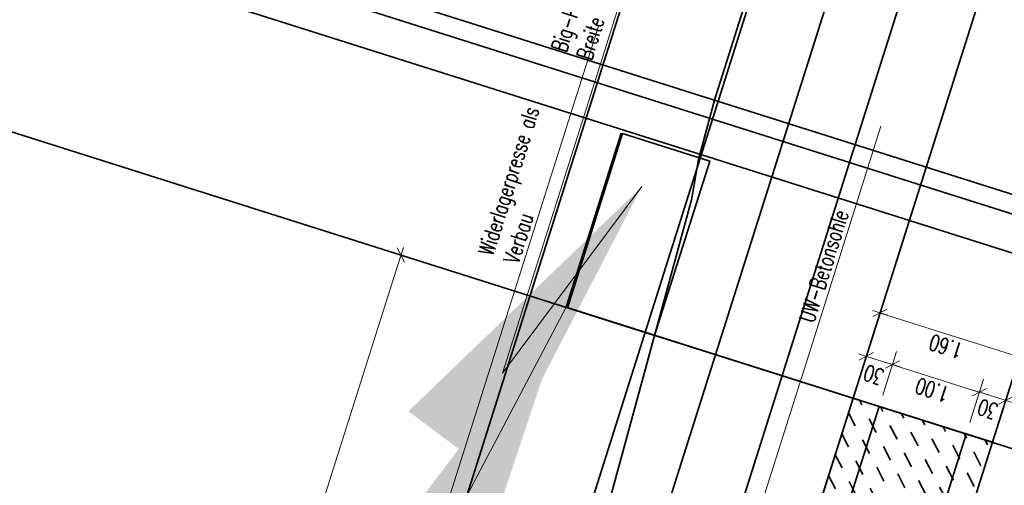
# Model space of a CAD drawing. Header units: metres. Extents: x -11 to 3521450, y 0 to 5943726.
# Tile 86 of 97: x 3521396 to 3521406, y 5943358 to 5943363. Entities that reach past the tile are written whole.
import ezdxf

# ---------------------------------------------------------------- set-up
doc = ezdxf.new("R2010")
doc.units = ezdxf.units.M
doc.header["$PDMODE"] = 35
doc.header["$PDSIZE"] = 0.1
for name, pattern in [('AUSGEZOGEN', [2, 1, 1]), ('Strichpunkt', [25.4, 12.7, -6.35, 0, -6.35]), ('Verdeckt2', [4.7625, 3.175, -1.5875])]:
    doc.linetypes.add(name, pattern=pattern)
doc.layers.add('IBJ_Bestand', color=7, linetype='Continuous', true_color=0x898989)
doc.layers.add('IBJ_Rückbau', color=40, linetype='Continuous', true_color=0xffbf00)
doc.layers.add('IBJ_Hilfslinien', color=210, linetype='Continuous', plot=False)
doc.layers.add('IBJ_Sonstiges', color=10, linetype='Continuous')
doc.layers.add('T__VERM', color=3, linetype='Continuous')
doc.styles.get("Standard").update_dxf_attribs({"font": 'simplex.shx', "width": 0.7})
doc.dimstyles.new('SOFI35$0', dxfattribs={"dimtxt": 3.5, "dimasz": 0.35, "dimexe": 0.18, "dimexo": 0.0625, "dimgap": 0.945, "dimtad": 1, "dimdec": 3, "dimrnd": 0.001, "dimzin": 0, "dimdsep": 46, "dimtxsty": 'Standard', "dimblk1": 'SOF_BEMSTR1', "dimblk2": 'SOF_BEMSTR2', "dimsah": 1, "dimcen": 3.5, "dimse1": 1, "dimse2": 1, "dimclrd": 1, "dimclre": 1, "dimclrt": 2, "dimadec": 0, "dimazin": 0, "dimtfac": 1, "dimtdec": 3, "dimtmove": 0, "dimatfit": 3, "dimfxl": 1, "dimtolj": 1, "dimtzin": 0, "dimlwd": 0, "dimlwe": 0, "dimarcsym": 0})
doc.dimstyles.new('SOFI35$7', dxfattribs={"dimscale": 0, "dimtxt": 3.5, "dimasz": 3.5, "dimexe": 0.18, "dimexo": 0.0625, "dimgap": 0.945, "dimtad": 1, "dimdec": 3, "dimrnd": 0.001, "dimzin": 0, "dimdsep": 46, "dimtxsty": 'Standard', "dimblk1": 'SOF_BEMSTR1', "dimblk2": 'SOF_BEMSTR2', "dimcen": 3.5, "dimse1": 1, "dimse2": 1, "dimclrd": 1, "dimclre": 1, "dimclrt": 2, "dimadec": 0, "dimazin": 0, "dimtfac": 1, "dimtdec": 3, "dimtmove": 0, "dimatfit": 0, "dimfxl": 1, "dimtolj": 1, "dimtzin": 0, "dimlwd": 0, "dimlwe": 0, "dimarcsym": 0})

# ---------------------------------------------------------------- blocks, each defined once
blk = doc.blocks.new('SOF_BEMSTR1')
at = {"color": 0, "linetype": 'ByBlock', "lineweight": -2}
for p, q in [((0, 20), (0, -8.5)), ((3.535, 3.535), (-3.535, -3.535)), ((-5, 0), (5, 0))]:
    blk.add_line(p, q, dxfattribs=at)
blk = doc.blocks.new('SOF_BEMSTR2')
at = {"color": 0, "linetype": 'ByBlock', "lineweight": -2}
for p, q in [((0, -20), (0, 8.5)), ((3.535, 3.535), (-3.535, -3.535)), ((-5, 0), (5, 0))]:
    blk.add_line(p, q, dxfattribs=at)
blk = doc.blocks.new('*D139')
at = {"layer": 'Defpoints', "color": 0, "linetype": 'AUSGEZOGEN', "lineweight": 35, "transparency": 16777216}
for p in [(3521399.789, 5943360.31), (3521401.597, 5943359.738), (3521399.563, 5943353.311)]:
    blk.add_point(p, dxfattribs=at)
at = {"layer": 'T__VERM', "color": 1, "linetype": 'AUSGEZOGEN', "lineweight": 0, "transparency": 16777216}
blk.add_line((3521397.761, 5943353.9), (3521399.783, 5943360.293), dxfattribs=at)
at = {"layer": 'T__VERM', "color": 1, "linetype": 'AUSGEZOGEN', "lineweight": 0, "transparency": 16777216, "xscale": 0.0175, "yscale": 0.0175, "zscale": 0.0175}
for name, p, rotation in [('SOF_BEMSTR2', (3521399.789, 5943360.31), 72.4443742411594), ('SOF_BEMSTR1', (3521397.755, 5943353.883), 252.4443742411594)]:
    blk.add_blockref(name, p, dxfattribs=dict(at, rotation=rotation))
at = {"layer": 'T__VERM', "color": 2, "linetype": 'AUSGEZOGEN', "lineweight": 35, "transparency": 16777216, "insert": (3521398.644, 5943357.137), "char_height": 0.175, "attachment_point": 5, "rotation": 72.4444}
blk.add_mtext('\\A1;\\A1;6.74{\\H.7x;\\S1^ ;}', dxfattribs=at)
blk = doc.blocks.new('*D159')
at = {"layer": 'Defpoints', "color": 0, "linetype": 'AUSGEZOGEN', "lineweight": 35, "transparency": 16777216}
for p in [(3521405.17, 5943359.112), (3521404.739, 5943358.744), (3521405.025, 5943358.654)]:
    blk.add_point(p, dxfattribs=at)
at = {"layer": 'T__VERM', "color": 1, "linetype": 'AUSGEZOGEN', "lineweight": 0, "transparency": 16777216}
blk.add_line((3521404.9, 5943359.197), (3521405.153, 5943359.117), dxfattribs=at)
at = {"layer": 'T__VERM', "color": 1, "linetype": 'AUSGEZOGEN', "lineweight": 0, "transparency": 16777216, "xscale": 0.0175, "yscale": 0.0175, "zscale": 0.0175}
for name, p, rotation in [('SOF_BEMSTR1', (3521404.883, 5943359.202), 162.4443742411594), ('SOF_BEMSTR2', (3521405.17, 5943359.112), 342.4443742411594)]:
    blk.add_blockref(name, p, dxfattribs=dict(at, rotation=rotation))
at = {"layer": 'T__VERM', "color": 2, "linetype": 'AUSGEZOGEN', "lineweight": 35, "transparency": 16777216, "insert": (3521404.965, 5943358.999), "char_height": 0.175, "attachment_point": 5, "rotation": 162.4444}
blk.add_mtext('\\A1;\\A1;30{\\H.7x;\\S^ ;}', dxfattribs=at)
blk = doc.blocks.new('*D160')
at = {"layer": 'Defpoints', "color": 0, "linetype": 'AUSGEZOGEN', "lineweight": 35, "transparency": 16777216}
for p in [(3521406.123, 5943358.81), (3521405.025, 5943358.654), (3521405.978, 5943358.352)]:
    blk.add_point(p, dxfattribs=at)
at = {"layer": 'T__VERM', "color": 1, "linetype": 'AUSGEZOGEN', "lineweight": 0, "transparency": 16777216}
blk.add_line((3521405.186, 5943359.106), (3521406.106, 5943358.815), dxfattribs=at)
at = {"layer": 'T__VERM', "color": 1, "linetype": 'AUSGEZOGEN', "lineweight": 0, "transparency": 16777216, "xscale": 0.0175, "yscale": 0.0175, "zscale": 0.0175}
for name, p, rotation in [('SOF_BEMSTR1', (3521405.17, 5943359.112), 162.4443742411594), ('SOF_BEMSTR2', (3521406.123, 5943358.81), 342.4443742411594)]:
    blk.add_blockref(name, p, dxfattribs=dict(at, rotation=rotation))
at = {"layer": 'T__VERM', "color": 2, "linetype": 'AUSGEZOGEN', "lineweight": 35, "transparency": 16777216, "insert": (3521405.606, 5943358.832), "char_height": 0.175, "attachment_point": 5, "rotation": 162.4444}
blk.add_mtext('\\A1;\\A1;1.00{\\H.7x;\\S^ ;}', dxfattribs=at)
blk = doc.blocks.new('*D161')
at = {"layer": 'Defpoints', "color": 0, "linetype": 'AUSGEZOGEN', "lineweight": 35, "transparency": 16777216}
for p in [(3521406.409, 5943358.72), (3521405.978, 5943358.352), (3521406.264, 5943358.262)]:
    blk.add_point(p, dxfattribs=at)
at = {"layer": 'T__VERM', "color": 1, "linetype": 'AUSGEZOGEN', "lineweight": 0, "transparency": 16777216}
blk.add_line((3521406.14, 5943358.805), (3521406.392, 5943358.725), dxfattribs=at)
at = {"layer": 'T__VERM', "color": 1, "linetype": 'AUSGEZOGEN', "lineweight": 0, "transparency": 16777216, "xscale": 0.0175, "yscale": 0.0175, "zscale": 0.0175}
for name, p, rotation in [('SOF_BEMSTR1', (3521406.123, 5943358.81), 162.4443742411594), ('SOF_BEMSTR2', (3521406.409, 5943358.72), 342.4443742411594)]:
    blk.add_blockref(name, p, dxfattribs=dict(at, rotation=rotation))
at = {"layer": 'T__VERM', "color": 2, "linetype": 'AUSGEZOGEN', "lineweight": 35, "transparency": 16777216, "insert": (3521406.213, 5943358.623), "char_height": 0.175, "attachment_point": 5, "rotation": 162.4444}
blk.add_mtext('\\A1;\\A1;30{\\H.7x;\\S^ ;}', dxfattribs=at)
blk = doc.blocks.new('*D162')
at = {"layer": 'Defpoints', "color": 0, "linetype": 'AUSGEZOGEN', "lineweight": 35, "transparency": 16777216}
for p in [(3521406.559, 5943359.195), (3521404.739, 5943358.744), (3521406.264, 5943358.262)]:
    blk.add_point(p, dxfattribs=at)
at = {"layer": 'T__VERM', "color": 1, "linetype": 'AUSGEZOGEN', "lineweight": 0, "transparency": 16777216}
blk.add_line((3521405.051, 5943359.672), (3521406.543, 5943359.2), dxfattribs=at)
at = {"layer": 'T__VERM', "color": 1, "linetype": 'AUSGEZOGEN', "lineweight": 0, "transparency": 16777216, "xscale": 0.0175, "yscale": 0.0175, "zscale": 0.0175}
for name, p, rotation in [('SOF_BEMSTR1', (3521405.034, 5943359.678), 162.4443742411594), ('SOF_BEMSTR2', (3521406.559, 5943359.195), 342.4443742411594)]:
    blk.add_blockref(name, p, dxfattribs=dict(at, rotation=rotation))
at = {"layer": 'T__VERM', "color": 2, "linetype": 'AUSGEZOGEN', "lineweight": 35, "transparency": 16777216, "insert": (3521405.756, 5943359.308), "char_height": 0.175, "attachment_point": 5, "rotation": 162.4444}
blk.add_mtext('\\A1;\\A1;1.60{\\H.7x;\\S^ ;}', dxfattribs=at)

msp = doc.modelspace()

# ---------------------------------------------------------------- hatches: boundary and pattern name
at = {"layer": 'IBJ_Sonstiges', "linetype": 'AUSGEZOGEN', "lineweight": 35}
h = msp.add_hatch(dxfattribs=at)
h.set_pattern_fill('BETONUB', color=256, scale=1.7, pattern_type=2)
h.set_pattern_definition([(117.44437, (3521270.72688, 5943372.35044), (-0.2292188, 0.07251715), [0.17, -0.17])])
edge = h.paths.add_edge_path()
edge.add_line((3521402.7053, 5943352.3171), (3521404.7386, 5943358.7441))
edge.add_line((3521404.7386, 5943358.7441), (3521406.264, 5943358.2615))
edge.add_line((3521406.264, 5943358.2615), (3521404.2307, 5943351.8345))
edge.add_line((3521404.2307, 5943351.8345), (3521402.9913, 5943352.2266))

# ---------------------------------------------------------------- linework, layer by layer
at = {"layer": 'IBJ_Bestand', "linetype": 'AUSGEZOGEN', "lineweight": 35}
msp.add_line((3521403.2216, 5943362.005), (3521404.5147, 5943366.0922), dxfattribs=at)
msp.add_lwpolyline([(3521395.5258, 5943335.8227), (3521396.0244, 5943337.2991), (3521396.527, 5943338.7222), (3521395.9818, 5943341.5409), (3521396.1564, 5943342.3581), (3521396.0543, 5943342.9635), (3521396.3921, 5943343.9981), (3521396.888, 5943345.7048), (3521397.3241, 5943346.5776), (3521397.5152, 5943347.5964), (3521398.2796, 5943350.0399), (3521398.4098, 5943350.3097), (3521398.8511, 5943350.8424), (3521399.1786, 5943351.8776), (3521399.2514, 5943352.0744), (3521399.4359, 5943352.1936), (3521401.6607, 5943354.0873), (3521401.9803, 5943354.7329), (3521401.8368, 5943356.7658), (3521402.9706, 5943360.913), (3521403.0472, 5943361.354), (3521403.2215, 5943362.0044)], dxfattribs=at)
at = {"layer": 'IBJ_Hilfslinien', "linetype": 'AUSGEZOGEN', "lineweight": 35}
for p, q in [((3521279.8089, 5943401.0487), (3521409.7714, 5943359.9329)), ((3521279.7471, 5943400.854), (3521409.7095, 5943359.7382)), ((3521279.6238, 5943400.4644), (3521409.5863, 5943359.3487)), ((3521281.3927, 5943397.7666), (3521411.3552, 5943356.6509)), ((3521404.7386, 5943358.7441), (3521411.822, 5943381.1342)), ((3521406.264, 5943358.2615), (3521413.3125, 5943380.5409)), ((3521397.929, 5943349.5191), (3521407.6665, 5943380.2984)), ((3521401.843, 5943354.8281), (3521409.7325, 5943379.7662)), ((3521402.5709, 5943354.5978), (3521410.2556, 5943378.8883)), ((3521400.4275, 5943353.0377), (3521408.3212, 5943377.9888)), ((3521401.5966, 5943359.7382), (3521402.1999, 5943361.645))]:
    msp.add_line(p, q, dxfattribs=at)
msp.add_lwpolyline([(3521402.7053, 5943352.3171), (3521404.7386, 5943358.7441), (3521406.264, 5943358.2615), (3521404.2307, 5943351.8345), (3521402.9913, 5943352.2266)], dxfattribs=at)
at = {"layer": 'IBJ_Rückbau', "linetype": 'AUSGEZOGEN', "lineweight": 35}
msp.add_lwpolyline([(3521400.4238, 5943353.0259), (3521401.6607, 5943354.0873), (3521401.9803, 5943354.7329), (3521401.8368, 5943356.7658), (3521402.5656, 5943359.4316)], dxfattribs=at)
at = {"layer": 'IBJ_Sonstiges', "linetype": 'Strichpunkt', "lineweight": 35}
msp.add_line((3521401.5966, 5943359.7382), (3521407.0922, 5943357.9996), dxfattribs=at)
at = {"layer": 'IBJ_Sonstiges', "linetype": 'AUSGEZOGEN', "lineweight": 35}
msp.add_line((3521404.7386, 5943358.7441), (3521402.7053, 5943352.3171), dxfattribs=at)
at = {"layer": 'IBJ_Sonstiges', "linetype": 'Verdeckt2', "lineweight": 35}
for p, q in [((3521405.0246, 5943358.6537), (3521402.9913, 5943352.2266)), ((3521405.978, 5943358.352), (3521403.9447, 5943351.925))]:
    msp.add_line(p, q, dxfattribs=at)
at = {"layer": 'IBJ_Sonstiges', "lineweight": 35}
msp.add_line((3521406.264, 5943358.2615), (3521404.2307, 5943351.8345), dxfattribs=at)
at = {"layer": 'IBJ_Sonstiges', "linetype": 'AUSGEZOGEN', "lineweight": 35}
msp.add_lwpolyline([(3521401.6122, 5943359.7332), (3521402.2154, 5943361.6401), (3521403.1689, 5943361.3385), (3521402.5656, 5943359.4316), (3521401.6122, 5943359.7332)], dxfattribs=at)

# ---------------------------------------------------------------- texts
at = {"layer": 'T__VERM', "color": 2, "linetype": 'AUSGEZOGEN', "lineweight": 35, "char_height": 0.175, "attachment_point": 7, "rotation": 72.44437}
for s, insert in [('\\A1;Big-Pack als Betonblock\\PBreite = 2,00m', (3521401.9265, 5943362.4148)), ('\\A1;Widerlagerpresse als\\PVerbau', (3521401.0746, 5943360.2035)), ('\\A1;UW-Betonsohle', (3521404.3095, 5943359.5563))]:
    msp.add_mtext(s, dxfattribs=dict(at, insert=insert))

# ---------------------------------------------------------------- dimensions: what is measured, and where the dimension line sits
at = {"layer": 'T__VERM', "linetype": 'AUSGEZOGEN', "lineweight": 35}
for base, p1, p2, angle, text, picture, middle in [((3521399.7887, 5943360.3101), (3521399.5633, 5943353.3111), (3521401.5966, 5943359.7382), 72.44437, '\\A1;6.74{\\H.7x;\\S1^ ;}', '*D139', (3521398.6436, 5943357.1372)), ((3521406.5594, 5943359.1951), (3521404.7386, 5943358.7441), (3521406.264, 5943358.2615), 162.44437, '\\A1;1.60{\\H.7x;\\S^ ;}', '*D162', (3521405.756, 5943359.3079)), ((3521406.1229, 5943358.8101), (3521405.0246, 5943358.6537), (3521405.978, 5943358.352), 162.44437, '\\A1;1.00{\\H.7x;\\S^ ;}', '*D160', (3521405.6056, 5943358.8324))]:
    dim = msp.add_linear_dim(base=base, p1=p1, p2=p2, angle=angle, text=text, dimstyle='SOFI35$0', dxfattribs=at)
    dim.commit()
    dim.dimension.update_dxf_attribs({"geometry": picture, "text_midpoint": middle})
for base, p1, p2, picture, middle in [((3521405.1695, 5943359.1117), (3521404.7386, 5943358.7441), (3521405.0246, 5943358.6537), '*D159', (3521405.0054, 5943359.1275)), ((3521406.409, 5943358.7196), (3521405.978, 5943358.352), (3521406.264, 5943358.2615), '*D161', (3521406.2539, 5943358.7519))]:
    dim = msp.add_linear_dim(base=base, p1=p1, p2=p2, angle=162.44437, text='\\A1;30{\\H.7x;\\S^ ;}', dimstyle='SOFI35$0', override={"dimtmove": 1}, dxfattribs=at)
    dim.commit()
    dim.dimension.update_dxf_attribs({"geometry": picture, "text_midpoint": middle, "dimtype": 160})

# ---------------------------------------------------------------- leaders
at = {"layer": 'T__VERM', "linetype": 'AUSGEZOGEN', "lineweight": 35, "annotation_type": 0, "has_hookline": 1, "hookline_direction": 0, "horizontal_direction": (0.301632, 0.953425, 0)}
for points, text_width in [([(3521402.4269, 5943361.0601), (3521400.9016, 5943359.0185), (3521401.9573, 5943362.3555)], 2.3158), ([(3521401.5966, 5943359.7382), (3521400.0497, 5943356.8072), (3521401.1054, 5943360.1442)], 1.855), ([(3521404.7224, 5943357.6985), (3521403.2846, 5943356.16), (3521404.3403, 5943359.497)], 1.3883)]:
    msp.add_leader(points, dimstyle='SOFI35$7', override={"dimscale": 0}, dxfattribs=dict(at, text_width=text_width))

doc.saveas('drawing.dxf')
